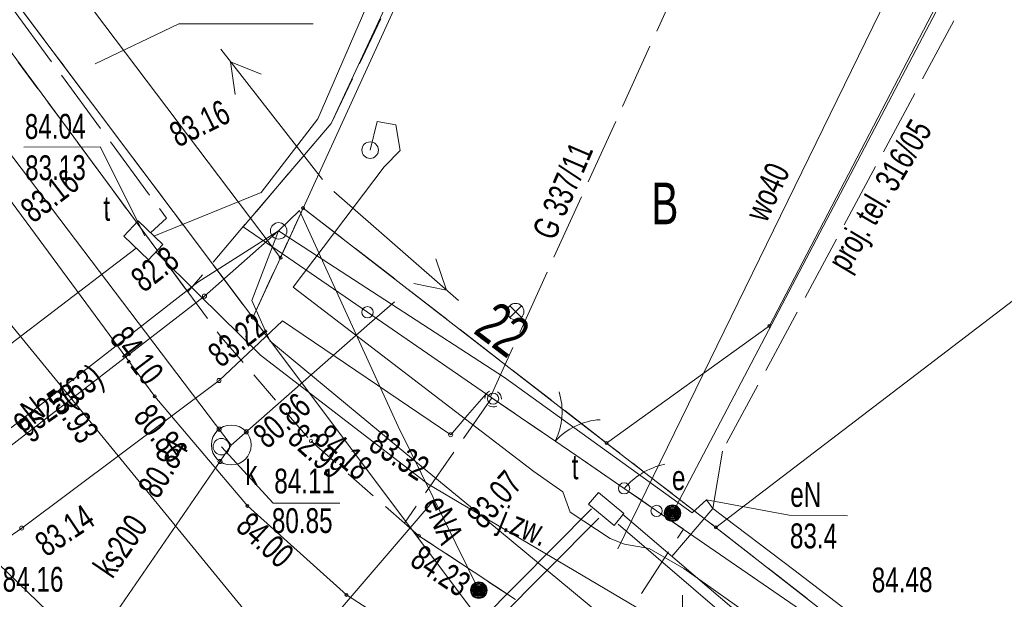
# Model space of a CAD drawing. Header units: metres. Extents: x -1013 to 1491425, y -5789533 to 1032.
# Tile 21 of 66: x -72 to -42, y 67 to 85. Entities that reach past the tile are written whole.
import ezdxf
from ezdxf.xclip import XClip

# ---------------------------------------------------------------- set-up
doc = ezdxf.new("R2010")
doc.units = ezdxf.units.M
doc.header["$MEASUREMENT"] = 0
doc.header["$XCLIPFRAME"] = 0
for name, pattern in [('2_KTCR02', [1.5, 1, -0.5]), ('2_KTJZ01', [2, 1.5, -0.5]), ('3_SUPG_P_01', [2.5, 2, -0.5]), ('3_SUPT_P_01', [2.5, 2, -0.5]), ('GUK', [2, 1.5, -0.5]), ('GUZ', [1, 0.5, -0.5])]:
    doc.linetypes.add(name, pattern=pattern)
doc.layers.add('700-L Mapa 1_500 dwg', color=7, linetype='Continuous')
doc.layers.add('708-L Opisy sytuacji 1_500 do legendy', color=7, linetype='Continuous')
for name, color, linetype, lineweight in [('703-L Płaszczyzny podejścia 2D3', 152, 'Continuous', 30), ('708-L Opisy sytuacji 1_500 do legendy1', 7, 'Continuous', 13), ('708-L Opisy sytuacji 1_500 do legendy85', 1, 'Continuous', 25), ('GN.6640.3638.2023_9_07', 9, 'Continuous', 18), ('GN.6640.3638.2023_9_Dzialki7', 9, 'Continuous', 18), ('GN.6640.3638.2023_9_EADTD_T_07', 9, 'Continuous', 18), ('GN.6640.3638.2023_9_Kontury90', 9, 'Continuous', 18), ('GN.6640.3638.2023_9_KTCR_L_17', 9, 'Continuous', 18), ('GN.6640.3638.2023_9_KTJZ_E_T_07', 9, 'Continuous', 18), ('GN.6640.3638.2023_9_KTJZ_L_07', 9, 'Continuous', 18), ('GN.6640.3638.2023_9_KTKR_L_07', 9, 'Continuous', 18), ('GN.6640.3638.2023_9_KTOK_L_17', 9, 'Continuous', 18), ('GN.6640.3638.2023_9_KTOK_L_37', 9, 'Continuous', 18), ('GN.6640.3638.2023_9_KTOK_L_47', 9, 'Continuous', 18), ('GN.6640.3638.2023_9_Numery_dzialek7', 9, 'Continuous', 18), ('GN.6640.3638.2023_9_Numery_uzytkow7', 9, 'Continuous', 18), ('GN.6640.3638.2023_9_PODZIAL_SEKCYJNY_L_07', 9, 'Continuous', 18), ('GN.6640.3638.2023_9_Punkty7', 9, 'Continuous', 18), ('GN.6640.3638.2023_9_RTPW_T_17', 9, 'Continuous', 18), ('GN.6640.3638.2023_9_SUBK_L_034', 9, 'Continuous', 18), ('GN.6640.3638.2023_9_SUOE_L_11', 9, 'Continuous', 18), ('GN.6640.3638.2023_9_SUOG_L_052', 9, 'Continuous', 18), ('GN.6640.3638.2023_9_SUOW_L_05', 9, 'Continuous', 18), ('GN.6640.3638.2023_9_SUPE_D_L_31', 9, 'Continuous', 18), ('GN.6640.3638.2023_9_SUPE_D_T_07', 9, 'Continuous', 18), ('GN.6640.3638.2023_9_SUPE_E_T_31', 9, 'Continuous', 18), ('GN.6640.3638.2023_9_SUPE_L_11', 9, 'Continuous', 18), ('GN.6640.3638.2023_9_SUPE_L_31', 9, 'Continuous', 18), ('GN.6640.3638.2023_9_SUPG_E_T_27', 9, 'Continuous', 18), ('GN.6640.3638.2023_9_SUPG_L_252', 9, 'Continuous', 18), ('GN.6640.3638.2023_9_SUPK_E_T_434', 9, 'Continuous', 18), ('GN.6640.3638.2023_9_SUPK_L_034', 9, 'Continuous', 18), ('GN.6640.3638.2023_9_SUPK_L_434', 9, 'Continuous', 18), ('GN.6640.3638.2023_9_SUPP_E_T_352', 9, 'Continuous', 18), ('GN.6640.3638.2023_9_SUPP_E_T_630', 9, 'Continuous', 18), ('GN.6640.3638.2023_9_SUPP_L_352', 9, 'Continuous', 18), ('GN.6640.3638.2023_9_SUPP_L_630', 9, 'Continuous', 18), ('GN.6640.3638.2023_9_SUPS_T_352', 9, 'Continuous', 18), ('GN.6640.3638.2023_9_SUPT_D_L_030', 9, 'Continuous', 18), ('GN.6640.3638.2023_9_SUPT_L_030', 9, 'Continuous', 18), ('GN.6640.3638.2023_9_SUPW_E_T_05', 9, 'Continuous', 18), ('GN.6640.3638.2023_9_SUPW_L_05', 9, 'Continuous', 18), ('GN.6640.3638.2023_9_SUSM_D_T_37', 9, 'Continuous', 18), ('GN.6640.3638.2023_9_SUTE_T_01', 9, 'Continuous', 18), ('GN.6640.3638.2023_9_SUTG_T_052', 9, 'Continuous', 18), ('GN.6640.3638.2023_9_SUTK_T_034', 9, 'Continuous', 18), ('GN.6640.3638.2023_9_SUTT_T_030', 9, 'Continuous', 18), ('GN.6640.3638.2023_9_SUUE_D_T_97', 9, 'Continuous', 18), ('GN.6640.3638.2023_9_SUUE_E_T_87', 9, 'Continuous', 18), ('GN.6640.3638.2023_9_SUUE_T_97', 9, 'Continuous', 18), ('GN.6640.3638.2023_9_SUUK_E_T_934', 9, 'Continuous', 18), ('GN.6640.3638.2023_9_SUUK_T_234', 9, 'Continuous', 18), ('GN.6640.3638.2023_9_SUUT_D_T_130', 9, 'Continuous', 18), ('GN.6640.3638.2023_9_SUUT_E_T_930', 9, 'Continuous', 18), ('GN.6640.3638.2023_9_Uzytki7', 9, 'Continuous', 18)]:
    doc.layers.add(name, color=color, linetype=linetype, lineweight=lineweight)
doc.styles.add('STYL_AUTOMATYCZNY_1', font='arial.ttf', dxfattribs={"width": 0.7})
doc.styles.add('STYL_AUTOMATYCZNY_2', font='arial.ttf')
doc.dimstyles.new('STYL_AUTOMATYCZNY__4', dxfattribs={"dimtxt": 1.25, "dimasz": 0.917874, "dimexe": 0.18, "dimexo": 0.04, "dimgap": 0, "dimtad": 1, "dimtih": 1, "dimtoh": 1, "dimzin": 0, "dimdsep": 46, "dimtxsty": 'STYL_AUTOMATYCZNY_2', "dimblk": 'ARROWHEAD_8', "dimblk1": 'ARROWHEAD_8', "dimblk2": 'ARROWHEAD_8', "dimcen": 0.09, "dimclrd": 7, "dimclre": 7, "dimclrt": 1, "dimazin": 0, "dimtfac": 1, "dimtdec": 4, "dimtmove": 2, "dimatfit": 3, "dimfxl": 1, "dimtolj": 1, "dimtzin": 0, "dimarcsym": 0})

# ---------------------------------------------------------------- blocks, each defined once
blk = doc.blocks.new('Rysunek_1_9', base_point=(-7447251.91, -5789835.327))
at = {"layer": 'GN.6640.3638.2023_9_07', "color": 9, "linetype": 'Continuous', "lineweight": 18}
for p, q in [((-57.127, 75.568), (-56.774, 75.921)), ((-56.774, 75.568), (-57.127, 75.921))]:
    blk.add_line(p, q, dxfattribs=at)
blk.add_circle((-56.95, 75.744), 0.25, dxfattribs=at)
at = {"layer": 'GN.6640.3638.2023_9_Dzialki7', "color": 9, "linetype": 'Continuous', "lineweight": 18}
for p, q in [((-64.89, 75.563), (-110.25, 135.983)), ((-40.06, 129.893), (-63.37, 78.873)), ((-25.12, 121.763), (-49.28, 75.313)), ((-64.05, 77.373), (-88.27, 109.403)), ((-50.9, 69.223), (-30.86, 84.523)), ((-63.37, 78.873), (-64.05, 77.373)), ((-63.37, 78.873), (-54.2, 71.773)), ((-64.05, 77.373), (-64.89, 75.563)), ((-56.71, 64.663), (-64.89, 75.563)), ((-49.28, 75.313), (-54.2, 71.773)), ((-54.2, 71.773), (-50.9, 69.223)), ((-50.9, 69.223), (-43.02, 63.083))]:
    blk.add_line(p, q, dxfattribs=at)
at = {"layer": 'GN.6640.3638.2023_9_Kontury90', "color": 9, "linetype": 'GUK', "lineweight": 18}
for p, q in [((-82.9, 99.553), (-64.89, 75.563)), ((-64.89, 75.563), (-63.37, 78.873)), ((-63.37, 78.873), (-54.2, 71.773)), ((-54.2, 71.773), (-50.9, 69.223)), ((-50.9, 69.223), (-43.02, 63.083))]:
    blk.add_line(p, q, dxfattribs=at)
at = {"layer": 'GN.6640.3638.2023_9_KTCR_L_17', "color": 9, "linetype": '2_KTCR02', "lineweight": 18}
for p, q in [((-80.875, 95.359), (-66.855, 76.34)), ((-66.855, 76.34), (-65.84, 74.963)), ((-65.84, 74.963), (-63.13, 71.833)), ((-63.13, 71.833), (-60.31, 69.353)), ((-59.87, 68.973), (-60.31, 69.353)), ((-55.7, 66.213), (-59.87, 68.973))]:
    blk.add_line(p, q, dxfattribs=at)
at = {"layer": 'GN.6640.3638.2023_9_KTJZ_L_07', "color": 9, "linetype": 'Continuous', "lineweight": 18}
blk.add_line((-80.875, 95.359), (-66.855, 76.34), dxfattribs=at)
at = {"layer": 'GN.6640.3638.2023_9_KTJZ_L_07', "color": 9, "linetype": '2_KTJZ01', "lineweight": 18}
for p, q in [((-62.521, 81.426), (-60.077, 86.593)), ((-62.521, 81.426), (-66.855, 76.34)), ((-57.67, 73.143), (-60.31, 69.353)), ((-53.67, 70.403), (-57.67, 73.143)), ((-52.69, 69.723), (-53.67, 70.403)), ((-51.88, 69.173), (-52.69, 69.723)), ((-60.31, 69.353), (-59.87, 68.973)), ((-54.23, 65.543), (-51.88, 69.173)), ((-59.87, 68.973), (-55.7, 66.213)), ((-56.2, 63.383), (-62.06, 67.183))]:
    blk.add_line(p, q, dxfattribs=at)
at = {"layer": 'GN.6640.3638.2023_9_KTKR_L_07', "color": 9, "linetype": 'Continuous', "lineweight": 18}
for p, q in [((-67.85, 73.183), (-83.11, 93.853)), ((-65.05, 69.873), (-67.85, 73.183)), ((-62.06, 67.183), (-65.05, 69.873))]:
    blk.add_line(p, q, dxfattribs=at)
at = {"layer": 'GN.6640.3638.2023_9_KTOK_L_17', "color": 9, "linetype": 'Continuous', "lineweight": 18}
for p, q in [((-57.63, 73.113), (-56.166, 72.111)), ((-56.372, 72.252), (-55.134, 71.405)), ((-55.134, 71.405), (-53.67, 70.403))]:
    blk.add_line(p, q, dxfattribs=at)
for centre in [(-57.63, 73.113), (-53.67, 70.403)]:
    blk.add_circle(centre, 0.17, dxfattribs=at)
for centre, start, end in [((-57.544, 72.719), 333.5589, 17.6333), ((-54.274, 70.482), 93.5956, 137.67)]:
    blk.add_arc(centre, 2, start, end, dxfattribs=at)
at = {"layer": 'GN.6640.3638.2023_9_KTOK_L_37', "color": 9, "linetype": 'Continuous', "lineweight": 18}
for p, q in [((-52.647, 71.081), (-52.562, 71.107)), ((-52.562, 71.107), (-52.47, 71.128)), ((-52.47, 71.128), (-52.439, 71.131)), ((-53.234, 70.794), (-53.15, 70.845)), ((-53.15, 70.845), (-53.072, 70.901)), ((-53.072, 70.901), (-52.987, 70.94)), ((-52.987, 70.94), (-52.897, 70.986)), ((-52.897, 70.986), (-52.818, 71.017)), ((-52.818, 71.017), (-52.733, 71.055)), ((-52.733, 71.055), (-52.647, 71.081)), ((-53.6, 70.476), (-53.53, 70.549)), ((-53.53, 70.549), (-53.465, 70.614)), ((-53.465, 70.614), (-53.382, 70.678)), ((-53.382, 70.678), (-53.311, 70.738)), ((-53.311, 70.738), (-53.234, 70.794)), ((-53.67, 70.403), (-53.6, 70.476)), ((-53.67, 70.403), (-53.18, 70.063)), ((-53.18, 70.063), (-52.69, 69.723))]:
    blk.add_line(p, q, dxfattribs=at)
for centre in [(-53.67, 70.403), (-52.69, 69.723)]:
    blk.add_circle(centre, 0.17, dxfattribs=at)
at = {"layer": 'GN.6640.3638.2023_9_KTOK_L_47', "color": 9, "linetype": 'Continuous', "lineweight": 18}
for p, q in [((-59.312, 88.349), (-62.521, 81.426)), ((-62.521, 81.426), (-65.179, 78.307)), ((-65.179, 78.307), (-61.424, 75.725)), ((-61.424, 75.725), (-57.67, 73.143)), ((-47.855, 66.402), (-52.69, 69.723))]:
    blk.add_line(p, q, dxfattribs=at)
blk.add_circle((-61.424, 75.725), 0.17, dxfattribs=at)
at = {"layer": 'GN.6640.3638.2023_9_Numery_dzialek7', "color": 9, "linetype": 'Continuous', "lineweight": 18}
for p, q in [((-69.65, 83.234), (-67.128, 84.445)), ((-67.128, 84.445), (-63.07, 84.445))]:
    blk.add_line(p, q, dxfattribs=at)
at = {"layer": 'GN.6640.3638.2023_9_PODZIAL_SEKCYJNY_L_07', "color": 9, "linetype": 'Continuous', "lineweight": 18}
blk.add_line((-51.91, 62.173), (-51.91, 67.173), dxfattribs=at)
at = {"layer": 'GN.6640.3638.2023_9_Punkty7', "color": 9, "linetype": 'Continuous', "lineweight": 18}
for centre in [(-63.37, 78.873), (-64.05, 77.373), (-64.89, 75.563), (-49.28, 75.313), (-54.2, 71.773), (-50.9, 69.223)]:
    blk.add_circle(centre, 0.045, dxfattribs=at)
at = {"layer": 'GN.6640.3638.2023_9_RTPW_T_17', "color": 9, "linetype": 'Continuous', "lineweight": 18}
for centre in [(-65.84, 74.963), (-67.85, 73.183), (-63.13, 71.833), (-65.05, 69.873), (-59.87, 68.973), (-62.06, 67.183)]:
    blk.add_circle(centre, 0.045, dxfattribs=at)
at = {"layer": 'GN.6640.3638.2023_9_SUBK_L_034', "color": 9, "linetype": 'Continuous', "lineweight": 18}
blk.add_circle((-65.54, 71.713), 0.602, dxfattribs=at)
at = {"layer": 'GN.6640.3638.2023_9_SUOE_L_11', "color": 9, "linetype": 'Continuous', "lineweight": 18}
blk.add_line((-76.1, 68.683), (-66.35, 76.213), dxfattribs=at)
at = {"layer": 'GN.6640.3638.2023_9_SUOG_L_052', "color": 9, "linetype": 'Continuous', "lineweight": 18}
blk.add_line((-65.91, 73.663), (-71.87, 69.203), dxfattribs=at)
at = {"layer": 'GN.6640.3638.2023_9_SUOW_L_05', "color": 9, "linetype": 'Continuous', "lineweight": 18}
blk.add_line((-68.34, 59.673), (-59.47, 69.983), dxfattribs=at)
at = {"layer": 'GN.6640.3638.2023_9_SUPE_D_L_31', "color": 9, "linetype": 'Continuous', "lineweight": 18}
for p, q in [((-63.482, 78.799), (-64.108, 78.184)), ((-63.482, 78.799), (-60.496, 72.269)), ((-64.108, 78.184), (-66.547, 76.637)), ((-64.923, 76.078), (-64.108, 78.184)), ((-64.108, 78.184), (-57.286, 73.752)), ((-66.547, 76.637), (-74.604, 70.36)), ((-64.37, 74.863), (-64.923, 76.078)), ((-59.385, 70.727), (-64.37, 74.863)), ((-57.286, 73.752), (-51.617, 69.661)), ((-60.496, 72.269), (-58.061, 67.326)), ((-58.138, 69.705), (-59.385, 70.727)), ((-51.617, 69.661), (-51.18, 70.054)), ((-51.18, 70.054), (-50.988, 69.796)), ((-53.531, 65.887), (-58.138, 69.705)), ((-50.988, 69.796), (-48.545, 67.943)), ((-73.04, 68.563), (-67.987, 63.716)), ((-48.545, 67.943), (-43.839, 64.346))]:
    blk.add_line(p, q, dxfattribs=at)
at = {"layer": 'GN.6640.3638.2023_9_SUPE_D_T_07', "color": 9, "linetype": 'Continuous', "lineweight": 18}
for p, q in [((-62.781, 79.732), (-65.858, 83.673)), ((-65.421, 82.302), (-65.56, 83.292)), ((-65.56, 83.292), (-64.633, 82.917)), ((-62.439, 79.37), (-58.676, 76.078)), ((-59.363, 77.343), (-59.04, 76.397)), ((-59.04, 76.397), (-60.021, 76.591))]:
    blk.add_line(p, q, dxfattribs=at)
at = {"layer": 'GN.6640.3638.2023_9_SUPE_L_11', "color": 9, "linetype": 'Continuous', "lineweight": 18}
for p, q in [((-61.345, 80.624), (-61.131, 81.485)), ((-61.131, 81.485), (-60.57, 81.389)), ((-60.57, 81.389), (-60.435, 80.61)), ((-60.435, 80.61), (-60.921, 80.117)), ((-60.921, 80.117), (-63.666, 76.487)), ((-63.666, 76.487), (-56.396, 70.908)), ((-56.396, 70.908), (-55.522, 70.294)), ((-55.522, 70.294), (-55.298, 69.685)), ((-55.298, 69.685), (-54.092, 68.884)), ((-54.092, 68.884), (-53.661, 68.717)), ((-53.661, 68.717), (-52.91, 68.582)), ((-52.91, 68.582), (-51.865, 67.979)), ((-51.865, 67.979), (-46.277, 64.028))]:
    blk.add_line(p, q, dxfattribs=at)
at = {"layer": 'GN.6640.3638.2023_9_SUPE_L_31', "color": 9, "linetype": 'Continuous', "lineweight": 18}
for p, q in [((-39.59, 93.663), (-52.21, 69.653)), ((-66.35, 76.213), (-64.108, 78.184)), ((-76.1, 68.683), (-66.35, 76.213))]:
    blk.add_line(p, q, dxfattribs=at)
at = {"layer": 'GN.6640.3638.2023_9_SUPG_L_252', "color": 9, "linetype": 'Continuous', "lineweight": 18}
for p, q in [((-65.91, 73.663), (-63.99, 75.463)), ((-63.99, 75.463), (-58.91, 72.023)), ((-71.87, 69.203), (-65.91, 73.663)), ((-58.4, 72.613), (-57.838, 73.263)), ((-58.91, 72.023), (-58.4, 72.613)), ((-74.45, 67.413), (-71.87, 69.203))]:
    blk.add_line(p, q, dxfattribs=at)
at = {"layer": 'GN.6640.3638.2023_9_SUPK_L_034', "color": 9, "linetype": 'Continuous', "lineweight": 18}
blk.add_line((-101.47, 111.113), (-60.75, 61.356), dxfattribs=at)
at = {"layer": 'GN.6640.3638.2023_9_SUPK_L_434', "color": 9, "linetype": 'Continuous', "lineweight": 18}
for p, q in [((-65.54, 71.713), (-98.16, 114.693)), ((-61.36, 75.383), (-60.608, 76.043)), ((-65.54, 71.713), (-61.36, 75.383)), ((-74.79, 58.253), (-65.54, 71.713))]:
    blk.add_line(p, q, dxfattribs=at)
at = {"layer": 'GN.6640.3638.2023_9_SUPP_L_352', "color": 9, "linetype": '3_SUPG_P_01', "lineweight": 18}
blk.add_line((-42.53, 106.513), (-57.71, 73.173), dxfattribs=at)
at = {"layer": 'GN.6640.3638.2023_9_SUPP_L_630', "color": 9, "linetype": '3_SUPT_P_01', "lineweight": 18}
for p, q in [((-35.419, 99.948), (-50.7, 71.528)), ((-73.633, 86.92), (-67.496, 78.566)), ((-67.496, 78.566), (-67.978, 78.127)), ((-50.7, 71.528), (-50.988, 69.796)), ((-50.988, 69.796), (-52.228, 68.347))]:
    blk.add_line(p, q, dxfattribs=at)
at = {"layer": 'GN.6640.3638.2023_9_SUPS_T_352', "color": 9, "linetype": 'Continuous', "lineweight": 18}
for start, end in [(116.7696, 177.8441), (357.4489, 57.5437), (236.6965, 297.7045)]:
    blk.add_arc((-57.63, 73.113), 0.25, start, end, dxfattribs=at)
at = {"layer": 'GN.6640.3638.2023_9_SUPT_D_L_030', "color": 9, "linetype": 'Continuous', "lineweight": 18}
for p, q in [((-54.658, 69.78), (-69.743, 54.572)), ((-44.733, 61.959), (-53.717, 69.627)), ((-54.436, 69.501), (-63.662, 60.226)), ((-53.855, 69.326), (-44.971, 61.717))]:
    blk.add_line(p, q, dxfattribs=at)
at = {"layer": 'GN.6640.3638.2023_9_SUPT_L_030', "color": 9, "linetype": 'Continuous', "lineweight": 18}
for p, q in [((-62.922, 81.573), (-58.542, 91.665)), ((-64.636, 79.341), (-62.922, 81.573)), ((-67.877, 78.028), (-64.636, 79.341)), ((-68.351, 78.484), (-68.787, 78.021)), ((-67.606, 77.77), (-68.351, 78.484)), ((-68.787, 78.021), (-68.042, 77.306)), ((-75.03, 72.607), (-68.415, 77.664)), ((-68.042, 77.306), (-67.606, 77.77)), ((-67.824, 77.548), (-66.485, 76.227)), ((-66.485, 76.227), (-64.66, 74.423)), ((-64.66, 74.423), (-59.594, 70.525)), ((-59.594, 70.525), (-44.912, 61.868))]:
    blk.add_line(p, q, dxfattribs=at)
at = {"layer": 'GN.6640.3638.2023_9_SUPW_L_05', "color": 9, "linetype": 'Continuous', "lineweight": 18}
for p, q in [((-53.86, 68.573), (-45.08, 86.553)), ((-68.34, 59.673), (-59.47, 69.983))]:
    blk.add_line(p, q, dxfattribs=at)
at = {"layer": 'GN.6640.3638.2023_9_SUSM_D_T_37', "color": 9, "linetype": 'Continuous', "lineweight": 18}
for centre in [(-61.345, 80.624), (-64.108, 78.184)]:
    blk.add_circle(centre, 0.25, dxfattribs=at)
at = {"layer": 'GN.6640.3638.2023_9_SUTE_T_01', "color": 9, "linetype": 'Continuous', "lineweight": 18}
for p, q in [((-51.18, 70.054), (-48.684, 69.596)), ((-48.684, 69.596), (-46.92, 69.578))]:
    blk.add_line(p, q, dxfattribs=at)
blk.add_circle((-66.35, 76.213), 0.0625, dxfattribs=at)
at = {"layer": 'GN.6640.3638.2023_9_SUTG_T_052', "color": 9, "linetype": 'Continuous', "lineweight": 18}
for centre in [(-65.91, 73.663), (-58.91, 72.023), (-71.87, 69.203)]:
    blk.add_circle(centre, 0.0625, dxfattribs=at)
at = {"layer": 'GN.6640.3638.2023_9_SUTK_T_034', "color": 9, "linetype": 'Continuous', "lineweight": 18}
for p, q in [((-65.84, 71.663), (-64.271, 69.958)), ((-64.271, 69.958), (-62.262, 69.958))]:
    blk.add_line(p, q, dxfattribs=at)
for centre in [(-65.904, 72.192), (-65.087, 72.11), (-65.881, 71.217)]:
    blk.add_circle(centre, 0.0625, dxfattribs=at)
at = {"layer": 'GN.6640.3638.2023_9_SUTT_T_030', "color": 9, "linetype": 'Continuous', "lineweight": 18}
for p in [(-71.804, 80.71), (-68.147, 78.036)]:
    blk.add_line(p, (-69.496, 80.727), dxfattribs=at)
at = {"layer": 'GN.6640.3638.2023_9_SUUE_D_T_97', "color": 9, "linetype": 'Continuous', "lineweight": 18}
for radius in [0.25, 0.225, 0.2, 0.175, 0.15, 0.125, 0.1, 0.075, 0.05, 0.025, 0.00715]:
    blk.add_circle((-58.061, 67.326), radius, dxfattribs=at)
at = {"layer": 'GN.6640.3638.2023_9_SUUE_T_97', "color": 9, "linetype": 'Continuous', "lineweight": 18}
for radius in [0.25, 0.225, 0.2, 0.175, 0.15, 0.125, 0.1, 0.075, 0.05, 0.025, 0.00715]:
    blk.add_circle((-52.21, 69.653), radius, dxfattribs=at)
at = {"layer": 'GN.6640.3638.2023_9_SUUK_T_234', "color": 9, "linetype": 'Continuous', "lineweight": 18}
blk.add_circle((-65.84, 71.663), 0.25, dxfattribs=at)
at = {"layer": 'GN.6640.3638.2023_9_SUUT_D_T_130', "color": 9, "linetype": 'Continuous', "lineweight": 18}
for p, q in [((-54.444, 70.282), (-54.742, 69.923)), ((-53.675, 69.643), (-54.444, 70.282)), ((-54.742, 69.923), (-53.973, 69.284)), ((-53.973, 69.284), (-53.675, 69.643))]:
    blk.add_line(p, q, dxfattribs=at)
at = {"layer": 'GN.6640.3638.2023_9_Uzytki7', "color": 9, "linetype": 'GUZ', "lineweight": 18}
for p, q in [((-82.9, 99.553), (-64.89, 75.563)), ((-64.89, 75.563), (-63.37, 78.873)), ((-63.37, 78.873), (-54.2, 71.773)), ((-54.2, 71.773), (-50.9, 69.223)), ((-50.9, 69.223), (-43.02, 63.083))]:
    blk.add_line(p, q, dxfattribs=at)
at = {"layer": 'GN.6640.3638.2023_9_EADTD_T_07', "color": 9, "linetype": 'Continuous', "lineweight": 18, "insert": (-57.883, 75.62), "char_height": 1.25, "attachment_point": 4, "rotation": 322.7726, "style": 'STYL_AUTOMATYCZNY_1'}
blk.add_mtext('\\A1;{\\pql;\\fArial|b0|i0|c238|p0;\\W0.700000;22}', dxfattribs=at)
at = {"layer": 'GN.6640.3638.2023_9_KTJZ_E_T_07', "color": 9, "linetype": 'Continuous', "lineweight": 18, "insert": (-57.414, 69.429), "char_height": 0.75, "attachment_point": 4, "rotation": 337.9062, "style": 'STYL_AUTOMATYCZNY_1'}
blk.add_mtext('\\A1;{\\pql;\\fArial|b0|i0|c238|p0;\\W0.700000;j.zw.}', dxfattribs=at)
at = {"layer": 'GN.6640.3638.2023_9_Numery_uzytkow7', "color": 9, "linetype": 'Continuous', "lineweight": 18, "insert": (-52.853, 79.643), "char_height": 1.26, "attachment_point": 1, "style": 'STYL_AUTOMATYCZNY_1'}
blk.add_mtext('\\A1;{\\pql;\\fArial|b0|i0|c238|p0;\\W0.700000;B}', dxfattribs=at)
at = {"layer": 'GN.6640.3638.2023_9_RTPW_T_17', "color": 9, "linetype": 'Continuous', "lineweight": 18, "char_height": 0.75, "style": 'STYL_AUTOMATYCZNY_1'}
for s, insert, attachment_point, rotation in [('\\A1;{\\pql;\\fArial|b0|i0|c238|p0;\\W0.700000;84.10}', (-68.648, 75.378), 1, 307.3494), ('\\A1;{\\pql;\\fArial|b0|i0|c238|p0;\\W0.700000;83.93}', (-70.514, 73.641), 1, 303.5507), ('\\A1;{\\pql;\\fArial|b0|i0|c238|p0;\\W0.700000;84.18}', (-63.087, 71.835), 7, 317.6363), ('\\A1;{\\pql;\\fArial|b0|i0|c238|p0;\\W0.700000;84.00}', (-64.937, 69.741), 1, 317.4896), ('\\A1;{\\pql;\\fArial|b0|i0|c238|p0;\\W0.700000;84.23}', (-59.769, 68.736), 1, 326.5237)]:
    blk.add_mtext(s, dxfattribs=dict(at, insert=insert, attachment_point=attachment_point, rotation=rotation))
at = {"layer": 'GN.6640.3638.2023_9_SUPE_E_T_31', "color": 9, "linetype": 'Continuous', "lineweight": 18, "char_height": 0.75, "attachment_point": 4, "style": 'STYL_AUTOMATYCZNY_1'}
for s, insert, rotation in [('\\A1;{\\pql;\\fArial|b0|i0|c238|p0;\\W0.700000;eN}', (-72.069, 72.348), 37.6792), ('\\A1;{\\pql;\\fArial|b0|i0|c238|p0;\\W0.700000;eNA}', (-59.415, 70.106), 293.391)]:
    blk.add_mtext(s, dxfattribs=dict(at, insert=insert, rotation=rotation))
at = {"layer": 'GN.6640.3638.2023_9_SUPG_E_T_27', "color": 9, "linetype": 'Continuous', "lineweight": 18, "insert": (-71.58, 71.737), "char_height": 0.75, "attachment_point": 7, "rotation": 35.297, "style": 'STYL_AUTOMATYCZNY_1'}
blk.add_mtext('\\A1;{\\pql;\\fArial|b0|i0|c238|p0;\\W0.700000;gs25(63)}', dxfattribs=at)
at = {"layer": 'GN.6640.3638.2023_9_SUPK_E_T_434', "color": 9, "linetype": 'Continuous', "lineweight": 18, "insert": (-69.439, 67.852), "char_height": 0.75, "attachment_point": 4, "rotation": 55.683, "style": 'STYL_AUTOMATYCZNY_1'}
blk.add_mtext('\\A1;{\\pql;\\fArial|b0|i0|c238|p0;\\W0.700000;ks200}', dxfattribs=at)
at = {"layer": 'GN.6640.3638.2023_9_SUPP_E_T_352', "color": 9, "linetype": 'Continuous', "lineweight": 18, "insert": (-55.769, 77.855), "char_height": 0.75, "attachment_point": 7, "rotation": 66.8014, "style": 'STYL_AUTOMATYCZNY_1'}
blk.add_mtext('\\A1;{\\pql;\\fArial|b0|i0|c238|p0;\\W0.700000;G 337/11}', dxfattribs=at)
at = {"layer": 'GN.6640.3638.2023_9_SUPP_E_T_630', "color": 9, "linetype": 'Continuous', "lineweight": 18, "insert": (-46.723, 76.778), "char_height": 0.75, "attachment_point": 7, "rotation": 59.3832, "style": 'STYL_AUTOMATYCZNY_1'}
blk.add_mtext('\\A1;{\\pql;\\fArial|b0|i0|c238|p0;\\W0.700000;proj. tel. 316/05}', dxfattribs=at)
at = {"layer": 'GN.6640.3638.2023_9_SUPW_E_T_05', "color": 9, "linetype": 'Continuous', "lineweight": 18, "insert": (-49.709, 78.559), "char_height": 0.75, "attachment_point": 4, "rotation": 65.43, "style": 'STYL_AUTOMATYCZNY_1'}
blk.add_mtext('\\A1;{\\pql;\\fArial|b0|i0|c238|p0;\\W0.700000;wo40}', dxfattribs=at)
at = {"layer": 'GN.6640.3638.2023_9_SUTE_T_01', "color": 9, "linetype": 'Continuous', "lineweight": 18, "char_height": 0.75, "style": 'STYL_AUTOMATYCZNY_1'}
for s, insert, attachment_point, rotation in [('\\A1;{\\pql;\\fArial|b0|i0|c238|p0;\\W0.700000;82.8}', (-68.413, 76.591), 4, 37.6792), ('\\A1;{\\pql;\\fArial|b0|i0|c238|p0;\\W0.700000;82.99}', (-63.641, 72.129), 4, 318.7726), ('\\A1;{\\pql;\\fArial|b0|i0|c238|p0;\\W0.700000;eN}', (-48.647, 70.596), 1, 359.406), ('\\A1;{\\pql;\\fArial|b0|i0|c238|p0;\\W0.700000;83.4}', (-48.657, 69.346), 1, 359.406)]:
    blk.add_mtext(s, dxfattribs=dict(at, insert=insert, attachment_point=attachment_point, rotation=rotation))
at = {"layer": 'GN.6640.3638.2023_9_SUTG_T_052', "color": 9, "linetype": 'Continuous', "lineweight": 18, "char_height": 0.75, "style": 'STYL_AUTOMATYCZNY_1'}
for s, insert, attachment_point, rotation in [('\\A1;{\\pql;\\fArial|b0|i0|c238|p0;\\W0.700000;83.22}', (-65.846, 74.019), 7, 38.3675), ('\\A1;{\\pql;\\fArial|b0|i0|c238|p0;\\W0.700000;83.32}', (-61.44, 71.591), 7, 326.9761), ('\\A1;{\\pql;\\fArial|b0|i0|c238|p0;\\W0.700000;83.14}', (-71.544, 68.935), 1, 33.6901)]:
    blk.add_mtext(s, dxfattribs=dict(at, insert=insert, attachment_point=attachment_point, rotation=rotation))
at = {"layer": 'GN.6640.3638.2023_9_SUTG_T_052', "color": 9, "linetype": 'Continuous', "lineweight": 18, "insert": (-72.446, 67.27), "char_height": 0.75, "attachment_point": 7, "style": 'STYL_AUTOMATYCZNY_1'}
blk.add_mtext('\\A1;{\\pql;\\fArial|b0|i0|c238|p0;\\W0.700000;84.16}', dxfattribs=at)
at = {"layer": 'GN.6640.3638.2023_9_SUTK_T_034', "color": 9, "linetype": 'Continuous', "lineweight": 18, "char_height": 0.75, "style": 'STYL_AUTOMATYCZNY_1'}
for s, insert, attachment_point, rotation in [('\\A1;{\\pql;\\fArial|b0|i0|c238|p0;\\W0.700000;80.86}', (-64.952, 72.136), 1, 41.1099), ('\\A1;{\\pql;\\fArial|b0|i0|c238|p0;\\W0.700000;80.86}', (-68.535, 72.553), 7, 307.9075), ('\\A1;{\\pql;\\fArial|b0|i0|c238|p0;\\W0.700000;80.84}', (-68.396, 70.438), 1, 59.0401)]:
    blk.add_mtext(s, dxfattribs=dict(at, insert=insert, attachment_point=attachment_point, rotation=rotation))
for s, insert, attachment_point in [('\\A1;{\\pql;\\fArial|b0|i0|c238|p0;\\W0.700000;84.11}', (-64.241, 70.238), 7), ('\\A1;{\\pql;\\fArial|b0|i0|c238|p0;\\W0.700000;80.85}', (-64.314, 69.804), 1)]:
    blk.add_mtext(s, dxfattribs=dict(at, insert=insert, attachment_point=attachment_point))
at = {"layer": 'GN.6640.3638.2023_9_SUTT_T_030', "color": 9, "linetype": 'Continuous', "lineweight": 18, "char_height": 0.75, "style": 'STYL_AUTOMATYCZNY_1'}
for s, insert, attachment_point, rotation in [('\\A1;{\\pql;\\fArial|b0|i0|c238|p0;\\W0.700000;83.16}', (-67.149, 80.686), 7, 26.1133), ('\\A1;{\\pql;\\fArial|b0|i0|c238|p0;\\W0.700000;84.04}', (-71.781, 81.711), 1, 0.4031), ('\\A1;{\\pql;\\fArial|b0|i0|c238|p0;\\W0.700000;83.13}', (-71.772, 80.461), 1, 0.4031), ('\\A1;{\\pql;\\fArial|b0|i0|c238|p0;\\W0.700000;83.16}', (-71.519, 78.386), 7, 37.4733), ('\\A1;{\\pql;\\fArial|b0|i0|c238|p0;\\W0.700000;83.07}', (-58.481, 69.625), 1, 48.7733), ('\\A1;{\\pql;\\fArial|b0|i0|c238|p0;\\W0.700000;84.48}', (-46.192, 68.009), 1, 0.4031)]:
    blk.add_mtext(s, dxfattribs=dict(at, insert=insert, attachment_point=attachment_point, rotation=rotation))
at = {"layer": 'GN.6640.3638.2023_9_SUUE_E_T_87', "color": 9, "linetype": 'Continuous', "lineweight": 18, "insert": (-52.227, 70.338), "char_height": 0.75, "attachment_point": 7, "style": 'STYL_AUTOMATYCZNY_1'}
blk.add_mtext('\\A1;{\\pql;\\fArial|b0|i0|c238|p0;\\W0.700000;e}', dxfattribs=at)
at = {"layer": 'GN.6640.3638.2023_9_SUUK_E_T_934', "color": 9, "linetype": 'Continuous', "lineweight": 18, "insert": (-65.118, 70.882), "char_height": 0.75, "attachment_point": 4, "style": 'STYL_AUTOMATYCZNY_1'}
blk.add_mtext('\\A1;{\\pql;\\fArial|b0|i0|c238|p0;\\W0.700000;k}', dxfattribs=at)
at = {"layer": 'GN.6640.3638.2023_9_SUUT_E_T_930', "color": 9, "linetype": 'Continuous', "lineweight": 18, "char_height": 0.75, "attachment_point": 1, "rotation": 0.4031, "style": 'STYL_AUTOMATYCZNY_1'}
for insert in [(-69.403, 79.237), (-55.257, 71.426)]:
    blk.add_mtext('\\A1;{\\pql;\\fArial|b0|i0|c238|p0;\\W0.700000;t}', dxfattribs=dict(at, insert=insert))
blk = doc.blocks.new('*D19')
at = {"layer": '708-L Opisy sytuacji 1_500 do legendy1', "color": 7, "linetype": 'Continuous', "lineweight": 13}
for p, q in [((-54.056, 9.769), (-54.692, 9.519)), ((-54.056, 9.769), (-53.806, 9.133)), ((-56.012, 4.287), (-56.346, 4.883)), ((-56.012, 4.287), (-55.416, 4.621))]:
    blk.add_line(p, q, dxfattribs=at)
blk.add_arc((-18.286, -6.082), 39.124, 156.1008, 164.6316, dxfattribs=at)
at = {"layer": '708-L Opisy sytuacji 1_500 do legendy85', "color": 1, "lineweight": 25, "insert": (-63.896, 7.107), "char_height": 1.25, "attachment_point": 7, "style": 'STYL_AUTOMATYCZNY_2'}
blk.add_mtext('\\A1;{\\pql;\\fArial|b0|i0|c238|p0;\\W1.000000;8,53°/15%}', dxfattribs=at)
blk = doc.blocks.new('ARROWHEAD_8')
at = {"color": 0, "linetype": 'Continuous', "lineweight": 0}
blk.add_line((0, 0), (-1, 0), dxfattribs=at)
at = {"color": 0, "linetype": 'Continuous', "lineweight": 0, "flags": 128}
blk.add_lwpolyline([(-0.525, 0.525), (0, 0), (-0.525, -0.525)], dxfattribs=at)
blk = doc.blocks.new('*D20')
at = {"layer": '708-L Opisy sytuacji 1_500 do legendy1', "color": 7, "linetype": 'Continuous', "lineweight": 13}
for p, q in [((-37.665, 45.247), (-38.331, 45.094)), ((-37.665, 45.247), (-37.512, 44.581)), ((-40.399, 40.14), (-40.641, 40.779)), ((-40.399, 40.14), (-39.761, 40.382))]:
    blk.add_line(p, q, dxfattribs=at)
blk.add_arc((-4.796, 24.363), 38.943, 147.57, 156.1008, dxfattribs=at)
at = {"layer": '708-L Opisy sytuacji 1_500 do legendy85', "color": 1, "lineweight": 25, "insert": (-47.207, 44.208), "char_height": 1.25, "attachment_point": 7, "style": 'STYL_AUTOMATYCZNY_2'}
blk.add_mtext('\\A1;{\\pql;\\fArial|b0|i0|c238|p0;\\W1.000000;8,53°/15%}', dxfattribs=at)

msp = doc.modelspace()

# ---------------------------------------------------------------- linework, layer by layer
at = {"layer": '703-L Płaszczyzny podejścia 2D3', "color": 152, "linetype": 'Continuous', "lineweight": 30}
msp.add_circle((8.227, 10.355), 1021.659, dxfattribs=at)

# ---------------------------------------------------------------- block references
at = {"layer": '700-L Mapa 1_500 dwg', "color": 52, "linetype": 'Continuous', "lineweight": 25}
ref = msp.add_blockref('Rysunek_1_9', (-7447251.91, -5789835.327), dxfattribs=at)
XClip(ref).set_block_clipping_path([(-263.024729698, -194.3328058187), (268.520270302, 207.6028993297)])

# ---------------------------------------------------------------- dimensions: what is measured, and where the dimension line sits
at = {"layer": '708-L Opisy sytuacji 1_500 do legendy', "color": 7, "linetype": 'Continuous', "lineweight": 13}
for base, center, p1, p2, picture, middle in [((-39.127, 42.745), (-4.796, 24.363), (-336.803, 235.305), (-360.443, 181.958), '*D20', (-43.239, 44.833)), ((-55.136, 7.064), (-18.286, -6.082), (-397.573, 98.166), (-373.933, 151.513), '*D19', (-59.928, 7.732))]:
    dim = msp.add_angular_dim_3p(base=base, center=center, p1=p1, p2=p2, text='8,53°/15%', dimstyle='STYL_AUTOMATYCZNY__4', dxfattribs=at)
    dim.commit()
    dim.dimension.update_dxf_attribs({"geometry": picture, "text_midpoint": middle, "dimtype": 165})

doc.saveas('drawing.dxf')
